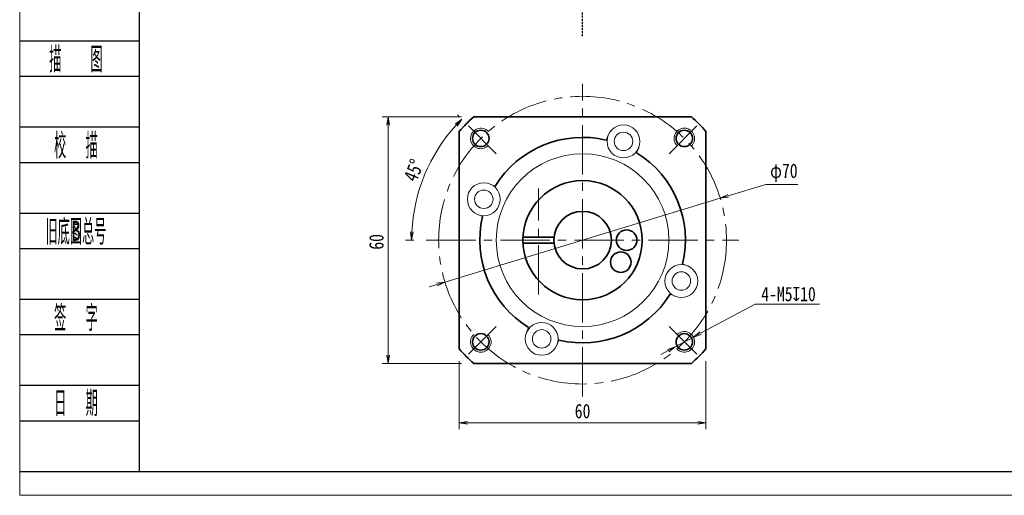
# Model space of a CAD drawing. Header units: millimetres. Extents: x -4 to 498, y -16 to 330.
# Tile 1 of 7: x -1 to 238, y -16 to 100. Entities that reach past the tile are written whole.
import ezdxf
from ezdxf.enums import TextEntityAlignment as Align

# ---------------------------------------------------------------- set-up
doc = ezdxf.new("R2010")
doc.units = ezdxf.units.MM
doc.linetypes.add('DASHED', pattern=[0.75, 0.5, -0.25])
doc.linetypes.add('点画线', pattern=[18, 12, -2, 2, -2])
doc.layers.add('2细线层', color=4, linetype='Continuous')
doc.layers.add('6文字层', color=3, linetype='Continuous')
for name, color, linetype, lineweight in [('EB0_1', 7, 'Continuous', 35), ('中心线层', 1, '点画线', 18), ('图框_外框线', 7, 'Continuous', 18), ('尺寸线层', 3, 'Continuous', 18), ('粗实线层', 7, 'Continuous', 35), ('细实线层', 7, 'Continuous', 18)]:
    doc.layers.add(name, color=color, linetype=linetype, lineweight=lineweight)
doc.styles.add('PC_TEXTSTYLE', font='ISOCP.SHX', dxfattribs={"width": 0.707, "bigfont": 'GBCBIG.SHX'})
doc.styles.get("Standard").update_dxf_attribs({"font": 'SimSun.ttf'})
doc.styles.add('宋体', font='SimSun.ttf', dxfattribs={"width": 0.8})
doc.dimstyles.new('A水平标注$0', dxfattribs={"dimtxt": 3.5, "dimasz": 2, "dimexe": 1.5, "dimexo": 3, "dimgap": 1.1, "dimtad": 1, "dimtoh": 1, "dimdec": 4, "dimdsep": 46, "dimtxsty": '宋体', "dimblk": 'OPEN', "dimcen": 3, "dimclrd": 3, "dimclre": 3, "dimclrt": 6, "dimadec": 0, "dimazin": 0, "dimtm": 1e-09, "dimtfac": 1, "dimtdec": 4, "dimtix": 1, "dimtmove": 0, "dimatfit": 3, "dimldrblk": 'OPEN', "dimfxl": 0, "dimlwd": 13, "dimlwe": 13, "dimarcsym": 0})
doc.dimstyles.new('D直径标注φ25', dxfattribs={"dimtxt": 3.5, "dimasz": 2, "dimexe": 1, "dimexo": 3, "dimtad": 1, "dimtoh": 1, "dimdec": 1, "dimdsep": 46, "dimtxsty": '宋体', "dimblk": 'OPEN', "dimcen": 3, "dimclrd": 3, "dimclre": 3, "dimclrt": 130, "dimadec": 0, "dimazin": 0, "dimtm": 1e-09, "dimtfac": 1, "dimtdec": 1, "dimtmove": 0, "dimatfit": 0, "dimldrblk": 'OPEN', "dimfxl": 0, "dimlwd": 13, "dimlwe": 13, "dimarcsym": 0})
doc.dimstyles.new('螺孔(M8-7H)', dxfattribs={"dimtxt": 3.5, "dimasz": 2, "dimexe": 1.25, "dimexo": 3, "dimtad": 1, "dimtoh": 1, "dimdec": 4, "dimdsep": 46, "dimtxsty": '宋体', "dimblk": 'OPEN', "dimcen": 3, "dimclrd": 3, "dimclre": 3, "dimclrt": 2, "dimadec": 0, "dimazin": 0, "dimtm": 1e-09, "dimtfac": 1, "dimtdec": 4, "dimtmove": 0, "dimatfit": 3, "dimldrblk": 'OPEN', "dimfxl": 0, "dimlwd": 9, "dimlwe": 9, "dimarcsym": 0})

# ---------------------------------------------------------------- blocks, each defined once
blk = doc.blocks.new('_Open')
at = {"color": 0, "linetype": 'ByBlock', "lineweight": -2}
for p, q in [((-1, 0.17), (0, 0)), ((-1, -0.17), (0, 0)), ((0, 0), (-1, 0))]:
    blk.add_line(p, q, dxfattribs=at)
blk = doc.blocks.new('*D31')
at = {"layer": 'Defpoints', "color": 0, "transparency": 16777216}
for p in [(109.05, 76.35), (88.24, 16.35), (109.05, 16.35)]:
    blk.add_point(p, dxfattribs=at)
at = {"layer": '尺寸线层', "color": 3, "lineweight": 13, "transparency": 16777216}
for p, q in [((106.05, 76.35), (86.74, 76.35)), ((88.24, 74.35), (88.24, 18.35)), ((106.05, 16.35), (86.74, 16.35))]:
    blk.add_line(p, q, dxfattribs=at)
at = {"layer": '尺寸线层', "color": 3, "lineweight": 13, "transparency": 16777216, "xscale": 2, "yscale": 2, "zscale": 2}
for p, rotation in [((88.24, 76.35), 90), ((88.24, 16.35), 270)]:
    blk.add_blockref('_Open', p, dxfattribs=dict(at, rotation=rotation))
at = {"layer": '尺寸线层', "color": 6, "transparency": 16777216, "insert": (85.39, 45.93), "char_height": 3.5, "attachment_point": 5, "rotation": 90, "style": '宋体', "bg_fill": 3, "box_fill_scale": 1.1, "bg_fill_color": 256, "bg_fill_true_color": 13158600, "bg_fill_transparency": 0}
blk.add_mtext('60', dxfattribs=at)
blk = doc.blocks.new('*D32')
at = {"layer": 'Defpoints', "color": 0, "transparency": 16777216}
for p in [(107.73, 74.12), (99.51, 67.13), (114.47, 67.39), (97.51, 46.35), (173.51, 46.35)]:
    blk.add_point(p, dxfattribs=at)
at = {"layer": '尺寸线层', "color": 3, "lineweight": 13, "transparency": 16777216}
for p, q in [((105.61, 76.24), (105.05, 76.8)), ((94.51, 46.35), (92.44, 46.35))]:
    blk.add_line(p, q, dxfattribs=at)
blk.add_arc((135.51, 46.35), 41.57, 137.757, 177.243, dxfattribs=at)
at = {"layer": '尺寸线层', "color": 3, "lineweight": 13, "transparency": 16777216, "xscale": 2, "yscale": 2, "zscale": 2}
for p, rotation in [((106.11, 75.74), 46.3784964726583), ((93.94, 46.35), 268.6215035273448)]:
    blk.add_blockref('_Open', p, dxfattribs=dict(at, rotation=rotation))
at = {"layer": '尺寸线层', "color": 6, "transparency": 16777216, "insert": (94.47, 63.34), "char_height": 3.5, "attachment_point": 5, "rotation": 67.5, "style": '宋体', "bg_fill": 3, "box_fill_scale": 1.1, "bg_fill_color": 256, "bg_fill_true_color": 13158600, "bg_fill_transparency": 0}
blk.add_mtext('45°', dxfattribs=at)
blk = doc.blocks.new('*D33')
at = {"layer": 'Defpoints', "color": 0, "transparency": 16777216}
for p in [(168.99, 56.55), (102.03, 36.14)]:
    blk.add_point(p, dxfattribs=at)
at = {"layer": '尺寸线层', "color": 3, "lineweight": 13, "transparency": 16777216}
for p, q in [((170.9, 57.13), (180.04, 59.92)), ((180.04, 59.92), (187.88, 59.92)), ((102.03, 36.14), (168.99, 56.55)), ((100.12, 35.56), (98.2, 34.98))]:
    blk.add_line(p, q, dxfattribs=at)
at = {"layer": '尺寸线层', "color": 3, "lineweight": 13, "transparency": 16777216, "xscale": 2, "yscale": 2, "zscale": 2}
for p, rotation in [((168.99, 56.55), 196.9498805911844), ((102.03, 36.14), 16.94988059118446)]:
    blk.add_blockref('_Open', p, dxfattribs=dict(at, rotation=rotation))
at = {"layer": '尺寸线层', "color": 130, "transparency": 16777216, "insert": (184.46, 62.75), "char_height": 3.5, "attachment_point": 5, "style": '宋体', "bg_fill": 3, "box_fill_scale": 1.1, "bg_fill_color": 256, "bg_fill_true_color": 13158600, "bg_fill_transparency": 0}
blk.add_mtext('φ70', dxfattribs=at)
blk = doc.blocks.new('*D34')
at = {"layer": 'Defpoints', "color": 0, "transparency": 16777216}
for p in [(105.51, 19.89), (165.51, 19.89), (165.51, 1.89)]:
    blk.add_point(p, dxfattribs=at)
at = {"layer": '尺寸线层', "color": 3, "lineweight": 13, "transparency": 16777216}
for p, q in [((105.51, 16.89), (105.51, 0.39)), ((165.51, 16.89), (165.51, 0.39)), ((107.51, 1.89), (163.51, 1.89))]:
    blk.add_line(p, q, dxfattribs=at)
at = {"layer": '尺寸线层', "color": 3, "lineweight": 13, "transparency": 16777216, "xscale": 2, "yscale": 2, "zscale": 2, "rotation": 180}
blk.add_blockref('_Open', (105.51, 1.89), dxfattribs=at)
at = {"layer": '尺寸线层', "color": 3, "lineweight": 13, "transparency": 16777216, "xscale": 2, "yscale": 2, "zscale": 2}
blk.add_blockref('_Open', (165.51, 1.89), dxfattribs=at)
at = {"layer": '尺寸线层', "color": 6, "transparency": 16777216, "insert": (135.51, 4.74), "char_height": 3.5, "attachment_point": 5, "style": '宋体', "bg_fill": 3, "box_fill_scale": 1.1, "bg_fill_color": 256, "bg_fill_true_color": 13158600, "bg_fill_transparency": 0}
blk.add_mtext('60', dxfattribs=at)
blk = doc.blocks.new('*D35')
at = {"color": 3, "lineweight": 9, "transparency": 16777216}
for p, q in [((177.45, 30.8), (164.22, 23.72)), ((193.1, 30.8), (177.45, 30.8)), ((158.05, 20.42), (162.46, 22.78)), ((156.29, 19.47), (154.53, 18.53))]:
    blk.add_line(p, q, dxfattribs=at)
at = {"layer": 'Defpoints', "color": 0, "transparency": 16777216}
for p in [(162.46, 22.78), (158.05, 20.42)]:
    blk.add_point(p, dxfattribs=at)
at = {"color": 3, "lineweight": 9, "transparency": 16777216, "xscale": 2, "yscale": 2, "zscale": 2}
for p, rotation in [((162.46, 22.78), 208.1528770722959), ((158.05, 20.42), 28.15287707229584)]:
    blk.add_blockref('_Open', p, dxfattribs=dict(at, rotation=rotation))
at = {"color": 2, "transparency": 16777216, "insert": (185.59, 33.21), "char_height": 3.5, "attachment_point": 5, "style": '宋体', "bg_fill": 3, "box_fill_scale": 1.1, "bg_fill_color": 256, "bg_fill_true_color": 13158600, "bg_fill_transparency": 0}
blk.add_mtext('4-M5{\\famgdt|b0|i0|c0|p0;x}{10}', dxfattribs=at)

msp = doc.modelspace()

# ---------------------------------------------------------------- linework, layer by layer
at = {"color": 1, "linetype": 'DASHED'}
msp.add_line((135.50781, 95.98037), (135.50781, 214.53207), dxfattribs=at)
at = {"layer": '2细线层'}
for p, q in [((-1.1609, 94.85905), (27.6979, 94.85905)), ((-1.1609, 86.23035), (27.6979, 86.23035)), ((-1.1609, 73.90365), (27.6979, 73.90365)), ((-1.1609, 65.27495), (27.6979, 65.27495)), ((-1.1609, 52.94825), (27.6979, 52.94825)), ((-1.1609, 44.31955), (27.6979, 44.31955)), ((-1.1609, 31.99285), (27.6979, 31.99285)), ((-1.1609, 23.36416), (27.6979, 23.36416)), ((-1.1609, 11.03745), (27.6979, 11.03745)), ((-1.1609, 2.40876), (27.6979, 2.40876)), ((-1.1609, -9.91795), (27.6979, -9.91795))]:
    msp.add_line(p, q, dxfattribs=at)
at = {"layer": 'EB0_1', "linetype": 'Continuous', "lineweight": 35}
for p, q in [((161.96533, 76.34536), (109.0503, 76.34536)), ((105.50781, 72.80288), (105.50781, 19.88785)), ((165.50781, 19.88785), (165.50781, 72.80288)), ((109.0503, 16.34536), (161.96533, 16.34536))]:
    msp.add_line(p, q, dxfattribs=at)
at = {"layer": 'EB0_1'}
for p, q in [((121.02722, 47.09536), (128.54811, 47.09536)), ((121.02722, 45.59536), (128.54811, 45.59536))]:
    msp.add_line(p, q, dxfattribs=at)
for centre, radius in [((135.50781, 46.34536), 14.5), ((135.50781, 46.34536), 7), ((146.22796, 46.34536), 2.5), ((144.79174, 40.98529), 2.5)]:
    msp.add_circle(centre, radius, dxfattribs=at)
for radius, start, end in [(40, 131.4096221, 138.5903779), (40, 41.4096221, 48.5903779), (25, 76.7068962, 148.2931038), (25, 346.7068962, 58.2931038), (25, 166.7068962, 238.2931038), (25, 256.7068962, 328.2931038), (40, 221.4096221, 228.5903779), (40, 311.4096221, 318.5903779)]:
    msp.add_arc((135.50781, 46.34536), radius, start, end, dxfattribs=at)
at = {"layer": '中心线层'}
for p, q in [((135.50781, 8.34536), (135.50781, 84.34536)), ((124.78767, 33.09536), (124.78767, 58.91536)), ((97.50781, 46.34536), (173.50781, 46.34536))]:
    msp.add_line(p, q, dxfattribs=at)
at = {"layer": '中心线层', "linetype": '点画线', "lineweight": 18}
for p, q in [((114.46793, 67.38525), (107.73109, 74.12209)), ((156.5477, 67.38525), (163.28454, 74.12209)), ((114.46793, 25.30548), (107.73109, 18.56864)), ((156.5477, 25.30548), (163.28454, 18.56864))]:
    msp.add_line(p, q, dxfattribs=at)
msp.add_circle((135.50781, 46.34536), 35, dxfattribs=at)
at = {"layer": '粗实线层'}
for centre in [(110.75908, 71.0941), (160.25655, 71.0941), (110.75908, 21.59663), (160.25655, 21.59663)]:
    msp.add_circle(centre, 2, dxfattribs=at)
at = {"layer": '粗实线层', "lineweight": 18}
for centre, start, end in [((110.75908, 71.0941), 42.9532869, 315), ((160.25655, 71.0941), 312.9532869, 225), ((160.25655, 21.59663), 222.9532869, 135), ((110.75908, 21.59663), 132.9532869, 45)]:
    msp.add_arc(centre, 2.5, start, end, dxfattribs=at)
at = {"layer": '细实线层'}
for p, q in [((141.76207, 71.89696), (141.25613, 70.67553)), ((149.1531, 68.8355), (148.64717, 67.61406)), ((113.01768, 59.99065), (114.23912, 59.48472)), ((109.95621, 52.59961), (111.17765, 52.09368)), ((161.05941, 40.09111), (159.83798, 40.59705)), ((157.99795, 32.70008), (156.77651, 33.20601)), ((121.86253, 23.85523), (122.36846, 25.07667)), ((129.25356, 20.79376), (129.7595, 22.0152))]:
    msp.add_line(p, q, dxfattribs=at)
for centre, radius in [((145.45758, 70.36623), 4), ((145.45758, 70.36623), 2.25), ((135.50781, 46.34536), 21), ((111.48695, 56.29513), 4), ((111.48695, 56.29513), 2.25), ((159.52868, 36.39559), 4), ((159.52868, 36.39559), 2.25), ((125.55805, 22.3245), 4), ((125.55805, 22.3245), 2.25)]:
    msp.add_circle(centre, radius, dxfattribs=at)

# ---------------------------------------------------------------- texts
at = {"layer": '6文字层', "color": 3, "style": 'PC_TEXTSTYLE'}
for s, width, p in [('描   图', 0.6667, (12.28952, 90.5447)), ('校  描', 0.667, (12.28952, 69.5893)), ('旧底图总号', 0.667, (12.28952, 48.6339)), ('签  字', 0.667, (12.28952, 27.6785)), ('日  期', 0.667, (12.2972, 6.84613))]:
    msp.add_text(s, height=6.163353, dxfattribs=dict(at, width=width)).set_placement(p, align=Align.MIDDLE)
at = {"layer": '6文字层', "width": 0.707}
msp.add_text('B', height=4.93068, dxfattribs=at).set_placement((12.28952, 48.6339), align=Align.MIDDLE)

# ---------------------------------------------------------------- next in the draw order: dimensions: what is measured, and where the dimension line sits
at = {"layer": '尺寸线层'}
dim = msp.add_linear_dim(base=(88.24227, 16.34536), p1=(109.0503, 76.34536), p2=(109.0503, 16.34536), angle=270, dimstyle='A水平标注$0', override={"dimblk": 'Open', "dimtfill": 1, "dimtfillclr": 256}, dxfattribs=at)
dim.commit()
dim.dimension.update_dxf_attribs({"geometry": '*D31', "text_midpoint": (88.24227, 45.93), "dimtype": 160})

# ---------------------------------------------------------------- next in the draw order: dimensions: what is measured, and where the dimension line sits
dim = msp.add_angular_dim_2l(base=(99.50889, 67.12935), line1=((114.46793, 67.38525), (107.73109, 74.12209)), line2=((97.50781, 46.34536), (173.50781, 46.34536)), dimstyle='A水平标注$0', override={"dimblk": 'Open', "dimtfill": 1, "dimtfillclr": 256}, dxfattribs=at)
dim.commit()
dim.dimension.update_dxf_attribs({"geometry": '*D32', "text_midpoint": (94.47096, 63.34339)})

# ---------------------------------------------------------------- next in the draw order: dimensions: what is measured, and where the dimension line sits
dim = msp.add_diameter_dim_2p(p1=(102.02821, 36.14164), p2=(168.98742, 56.54909), dimstyle='D直径标注φ25', override={"dimgap": 1, "dimpost": 'φ<>'}, dxfattribs=at)
dim.commit()
dim.dimension.update_dxf_attribs({"geometry": '*D33', "text_midpoint": (184.46096, 59.91857), "dimtype": 163})

# ---------------------------------------------------------------- next in the draw order: linework, layer by layer
at = {"layer": '图框_外框线', "color": 3}
msp.add_lwpolyline([(-1.38506, -15.73454), (487.20866, -15.73454), (487.20866, 329.77102), (-1.38506, 329.77102)], close=True, dxfattribs=at)
at = {"layer": '图框_外框线', "color": 3, "lineweight": 25}
msp.add_lwpolyline([(27.6979, -9.91795), (481.39207, -9.91795), (481.39207, 323.95443), (27.6979, 323.95443)], close=True, dxfattribs=at)

# ---------------------------------------------------------------- next in the draw order: dimensions: what is measured, and where the dimension line sits
at = {"layer": '尺寸线层'}
dim = msp.add_linear_dim(base=(165.50781, 1.89167), p1=(105.50781, 19.88785), p2=(165.50781, 19.88785), dimstyle='A水平标注$0', override={"dimblk": 'Open', "dimtfill": 1, "dimtfillclr": 256}, dxfattribs=at)
dim.commit()
dim.dimension.update_dxf_attribs({"geometry": '*D34', "text_midpoint": (135.50781, 4.74167)})

# ---------------------------------------------------------------- next in the draw order: dimensions: what is measured, and where the dimension line sits
dim = msp.add_diameter_dim_2p(p1=(158.05232, 20.41706), p2=(162.46078, 22.77619), text='4-M<>{\\famgdt|b0|i0|c0|p0;x}{10}', dimstyle='螺孔(M8-7H)', override={"dimgap": 0.625, "dimtad": 1, "dimtih": 0, "dimtoh": 1, "dimdec": 4, "dimlfac": 1, "dimpost": '<>', "dimcen": 0, "dimse1": 0, "dimse2": 0, "dimsd1": 0, "dimsd2": 0, "dimtix": 0, "dimtofl": 1, "dimatfit": 3, "dimtvp": 0.1})
dim.commit()
dim.dimension.update_dxf_attribs({"geometry": '*D35', "text_midpoint": (185.58668, 30.79658), "dimtype": 163})

doc.saveas('drawing.dxf')
